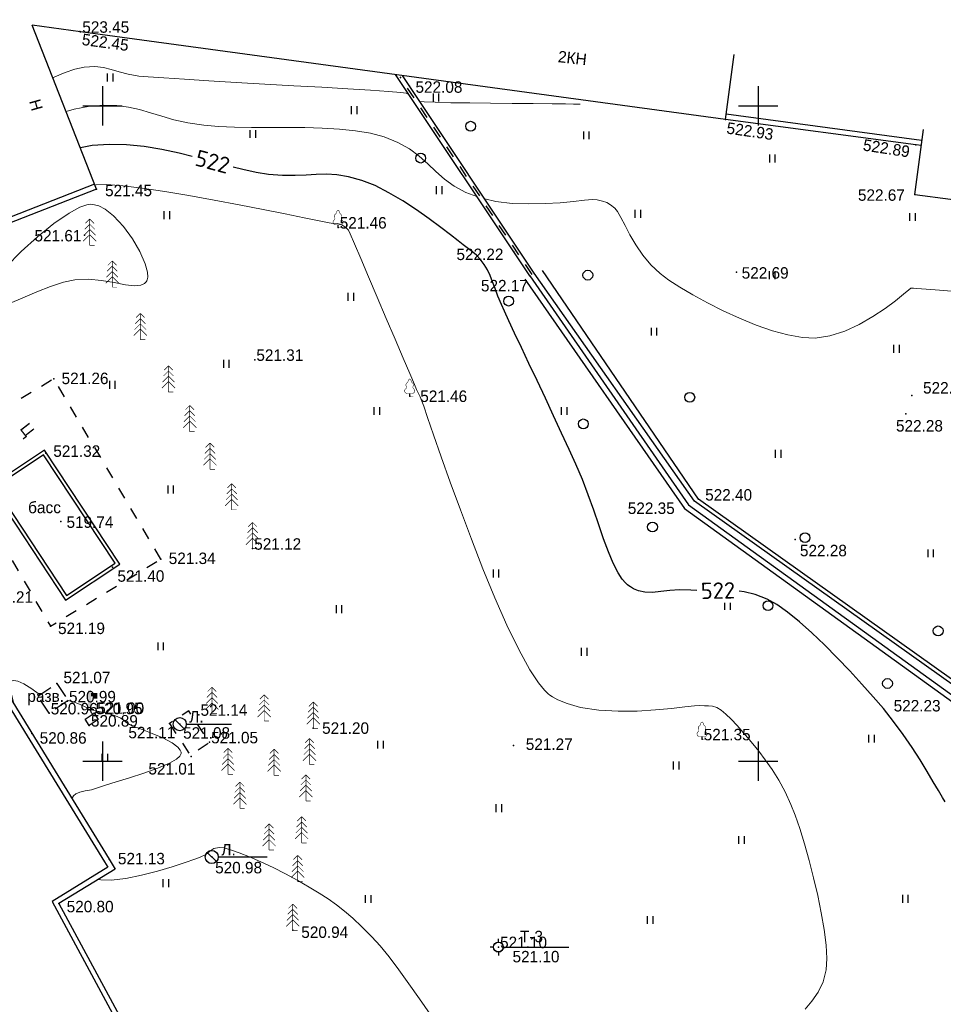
# Model space of a CAD drawing. Header units: millimetres. Extents: x 767170 to 66149698, y -983507 to 2493658.
# Tile 31 of 256: x 1444737 to 1515197, y -647146 to -572016. Entities that reach past the tile are written whole.
import ezdxf

# ---------------------------------------------------------------- set-up
doc = ezdxf.new("R2010")
doc.units = ezdxf.units.MM
for name, pattern in [('Д_ТРОТ_ТРУБА', [3, 1.5, -1.5]), ('ДОРОГИ_СТРОЯЩ', [9, 8, -1]), ('ЗД_СТР_РАЗВ', [3, 2, -1])]:
    doc.linetypes.add(name, pattern=pattern)
for name, color, linetype in [('(001) Сетка', 92, 'Continuous'), ('(003) Пункты', 7, 'Continuous'), ('(004) Точки рельефа', 7, 'Continuous'), ('(004a) Точки рельефа (отк.)', 7, 'Continuous'), ('(007) Здания', 7, 'Continuous'), ('(011) Колодцы', 7, 'Continuous'), ('(022) Возд. Линии', 7, 'Continuous'), ('(025) Дорога', 7, 'Continuous'), ('(027) Гидрография', 7, 'Continuous'), ('(028) Гидротехн.', 7, 'Continuous'), ('(031) Горизонтали', 42, 'Continuous'), ('(035) Откосы', 7, 'Continuous'), ('(036) Растительность', 7, 'Continuous'), ('(038) Деревья', 7, 'Continuous'), ('(040) Ограда', 7, 'Continuous'), ('C-TOPO-MAJR', 9, 'Continuous')]:
    doc.layers.add(name, color=color, linetype=linetype)
doc.layers.add('(032) Горизонтали утолщенные', color=32, linetype='Continuous', lineweight=30)
doc.styles.add('BM-431', font='txt')
doc.styles.add('D-431', font='txt')
doc.styles.add('P-131', font='txt')
doc.styles.add('S', font='txtwr', dxfattribs={"oblique": 15})
doc.styles.get("Standard").update_dxf_attribs({"font": 'isocpeui.ttf'})
doc.styles.add('СПДС', font='isocpeur.ttf')
doc.linetypes.add('ОГРАДА_БЕТ', pattern='A,4,["|",Standard,S=0.8,R=0,X=0,Y=-0.8],4', length=8)
doc.linetypes.add('ОТКОСЫ_НЕУКР1', pattern='A,0.5,["|",Standard,S=-1.2,R=0,X=0,Y=1.2],1,["|",Standard,S=-0.5,R=0,X=0,Y=0.5],0.5', length=2)
doc.linetypes.add('ПОДПОРНАЯ СТЕНКА', pattern='A,2,["V",Standard,S=1.2,R=0,X=0,Y=-1.2],0.2,["V",Standard,S=0.8,R=0,X=0,Y=-0.8],0.25,["V",Standard,S=0.3,R=0,X=0,Y=-0.3],0.25', length=2.7)

# ---------------------------------------------------------------- blocks, each defined once
blk = doc.blocks.new('ell')
at = {"const_width": 0.05}
for points in [[(0, 1.6), (-0.386, 1.214)], [(0, 2), (-0.329, 1.671)], [(0, 0), (0, 2)], [(0, 2), (0.329, 1.671)], [(0, 1.6), (0.386, 1.214)], [(0, 0.8), (-0.5, 0.3)], [(0, 1.2), (-0.443, 0.757)], [(0, 1.2), (0.443, 0.757)], [(0, 0.8), (0.5, 0.3)], [(0, 0), (0.375, 0)]]:
    blk.add_lwpolyline(points, dxfattribs=at)
blk = doc.blocks.new('I04010')
for p, q in [((-0.412273, 0.007146), (-0.412273, 1.207146)), ((0.387727, 1.207146), (0.387727, 0.007146))]:
    blk.add_line(p, q)
blk = doc.blocks.new('d')
at = {"layer": '(038) Деревья'}
blk.add_ellipse((0, 0), major_axis=(0.265, 0.265), ratio=1, start_param=5.497787, end_param=11.780972, dxfattribs=at)
blk = doc.blocks.new('Setka')
at = {"layer": '(001) Сетка'}
for p, q in [((0, 1.5), (0, -1.5)), ((-1.5, 0), (1.5, 0))]:
    blk.add_line(p, q, dxfattribs=at)
blk = doc.blocks.new('karagach-flat-3')
at = {"layer": '(038) Деревья', "const_width": 0.0375}
for points in [[(-0.315, 0.559, 0.383603), (-0.255, 0.753, 0.352912)], [(-0.208, 1.009, 0.430853), (-0.255, 0.753, 0.548276)], [(-0.208, 1.009, 0.181567), (-0.117, 1.159, 0.303004)], [(0, 1.312, 0.246034), (-0.117, 1.159, 0.489079)], [(0, 1.312, -0.246034), (0.117, 1.159, -0.489079)], [(0.208, 1.009, -0.181567), (0.117, 1.159, -0.303004)], [(0.208, 1.009, -0.430853), (0.255, 0.753, -0.548276)], [(0.315, 0.559, -0.383603), (0.255, 0.753, -0.352912)], [(-0.315, 0.559, 0.626949), (-0.218, 0.206, 0.702465)], [(0.315, 0.559, -0.626949), (0.218, 0.206, -0.702465)]]:
    blk.add_lwpolyline(points, format="xyb", dxfattribs=at)
for points in [[(0, 0.206), (-0.218, 0.206)], [(0, 0), (0, 0.206)], [(0, 0.206), (0.218, 0.206)], [(0, 0), (0.281, 0)]]:
    blk.add_lwpolyline(points, dxfattribs=at)
at = {"layer": '(038) Деревья'}
blk.add_lwpolyline([(0, 0), (0, 0.206)], dxfattribs=at)
blk = doc.blocks.new('karagach-flat-4')
at = {"layer": '(038) Деревья', "const_width": 0.0375}
for points in [[(-0.315, 0.559, 0.383603), (-0.255, 0.753, 0.352912)], [(-0.208, 1.009, 0.430853), (-0.255, 0.753, 0.548276)], [(-0.208, 1.009, 0.181567), (-0.117, 1.159, 0.303004)], [(0, 1.312, 0.246034), (-0.117, 1.159, 0.489079)], [(0, 1.312, -0.246034), (0.117, 1.159, -0.489079)], [(0.208, 1.009, -0.181567), (0.117, 1.159, -0.303004)], [(0.208, 1.009, -0.430853), (0.255, 0.753, -0.548276)], [(0.315, 0.559, -0.383603), (0.255, 0.753, -0.352912)], [(-0.315, 0.559, 0.626949), (-0.218, 0.206, 0.702465)], [(0.315, 0.559, -0.626949), (0.218, 0.206, -0.702465)]]:
    blk.add_lwpolyline(points, format="xyb", dxfattribs=at)
for points in [[(0, 0.206), (-0.218, 0.206)], [(0, 0), (0, 0.206)], [(0, 0.206), (0.218, 0.206)], [(0, 0), (0.281, 0)]]:
    blk.add_lwpolyline(points, dxfattribs=at)
at = {"layer": '(038) Деревья'}
blk.add_lwpolyline([(0, 0), (0, 0.206)], dxfattribs=at)
blk = doc.blocks.new('karagach-flat-5')
at = {"layer": '(038) Деревья', "const_width": 0.0375}
for points in [[(-0.315, 0.559, 0.383603), (-0.255, 0.753, 0.352912)], [(-0.208, 1.009, 0.430853), (-0.255, 0.753, 0.548276)], [(-0.208, 1.009, 0.181567), (-0.117, 1.159, 0.303004)], [(0, 1.312, 0.246034), (-0.117, 1.159, 0.489079)], [(0, 1.312, -0.246034), (0.117, 1.159, -0.489079)], [(0.208, 1.009, -0.181567), (0.117, 1.159, -0.303004)], [(0.208, 1.009, -0.430853), (0.255, 0.753, -0.548276)], [(0.315, 0.559, -0.383603), (0.255, 0.753, -0.352912)], [(-0.315, 0.559, 0.626949), (-0.218, 0.206, 0.702465)], [(0.315, 0.559, -0.626949), (0.218, 0.206, -0.702465)]]:
    blk.add_lwpolyline(points, format="xyb", dxfattribs=at)
for points in [[(0, 0.206), (-0.218, 0.206)], [(0, 0), (0, 0.206)], [(0, 0.206), (0.218, 0.206)], [(0, 0), (0.281, 0)]]:
    blk.add_lwpolyline(points, dxfattribs=at)
at = {"layer": '(038) Деревья'}
blk.add_lwpolyline([(0, 0), (0, 0.206)], dxfattribs=at)
blk = doc.blocks.new('d-flat-23')
at = {"layer": '(038) Деревья'}
blk.add_ellipse((0, 0), major_axis=(0.265, 0.265), ratio=1, start_param=5.497787, end_param=11.780972, dxfattribs=at)
blk = doc.blocks.new('I03040-flat-1')
at = {"layer": '(028) Гидротехн.'}
blk.add_line((0, 0), (0.4, 0), dxfattribs=at)
for points in [[(-0.025, -0.005), (0.225, -0.005), (-0.025, 1.475), (0.225, 1.475)], [(0.2, 1.26), (0.2, 1.01), (0.68, 1.26), (0.43, 1.01)], [(0.68, 1.26), (0.43, 1.01), (0.68, 0.845), (0.43, 0.845)]]:
    blk.add_trace(points, dxfattribs=at)
at = {"color": 4, "style": 'S', "oblique": 15}
blk.add_attdef('Z', (0.982, -0.055), '', height=1, dxfattribs=at)
blk = doc.blocks.new('I01171-flat-2')
at = {"layer": '(011) Колодцы'}
blk.add_line((-0.361, 0.349), (0.351, -0.349), dxfattribs=at)
blk.add_circle((0, 0), 0.5, dxfattribs=at)
at = {"color": 4, "style": 'S', "oblique": 15}
blk.add_attdef('Z', (0.808, -0.547), '', height=1, dxfattribs=at)
blk = doc.blocks.new('ell-flat-3')
at = {"layer": '(038) Деревья', "const_width": 0.05}
for points in [[(0, 1.6), (-0.386, 1.214)], [(0, 2), (-0.329, 1.671)], [(0, 0), (0, 2)], [(0, 2), (0.329, 1.671)], [(0, 1.6), (0.386, 1.214)], [(0, 0.8), (-0.5, 0.3)], [(0, 1.2), (-0.443, 0.757)], [(0, 1.2), (0.443, 0.757)], [(0, 0.8), (0.5, 0.3)], [(0, 0), (0.375, 0)]]:
    blk.add_lwpolyline(points, dxfattribs=at)
blk = doc.blocks.new('ell-flat-4')
at = {"layer": '(038) Деревья', "const_width": 0.05}
for points in [[(0, 1.6), (-0.386, 1.214)], [(0, 2), (-0.329, 1.671)], [(0, 0), (0, 2)], [(0, 2), (0.329, 1.671)], [(0, 1.6), (0.386, 1.214)], [(0, 0.8), (-0.5, 0.3)], [(0, 1.2), (-0.443, 0.757)], [(0, 1.2), (0.443, 0.757)], [(0, 0.8), (0.5, 0.3)], [(0, 0), (0.375, 0)]]:
    blk.add_lwpolyline(points, dxfattribs=at)
blk = doc.blocks.new('ell-flat-5')
at = {"layer": '(038) Деревья', "const_width": 0.05}
for points in [[(0, 1.6), (-0.386, 1.214)], [(0, 2), (-0.329, 1.671)], [(0, 0), (0, 2)], [(0, 2), (0.329, 1.671)], [(0, 1.6), (0.386, 1.214)], [(0, 0.8), (-0.5, 0.3)], [(0, 1.2), (-0.443, 0.757)], [(0, 1.2), (0.443, 0.757)], [(0, 0.8), (0.5, 0.3)], [(0, 0), (0.375, 0)]]:
    blk.add_lwpolyline(points, dxfattribs=at)
blk = doc.blocks.new('ell-flat-6')
at = {"layer": '(038) Деревья', "const_width": 0.05}
for points in [[(0, 1.6), (-0.386, 1.214)], [(0, 2), (-0.329, 1.671)], [(0, 0), (0, 2)], [(0, 2), (0.329, 1.671)], [(0, 1.6), (0.386, 1.214)], [(0, 0.8), (-0.5, 0.3)], [(0, 1.2), (-0.443, 0.757)], [(0, 1.2), (0.443, 0.757)], [(0, 0.8), (0.5, 0.3)], [(0, 0), (0.375, 0)]]:
    blk.add_lwpolyline(points, dxfattribs=at)
blk = doc.blocks.new('ell-flat-7')
at = {"layer": '(038) Деревья', "const_width": 0.05}
for points in [[(0, 1.6), (-0.386, 1.214)], [(0, 2), (-0.329, 1.671)], [(0, 0), (0, 2)], [(0, 2), (0.329, 1.671)], [(0, 1.6), (0.386, 1.214)], [(0, 0.8), (-0.5, 0.3)], [(0, 1.2), (-0.443, 0.757)], [(0, 1.2), (0.443, 0.757)], [(0, 0.8), (0.5, 0.3)], [(0, 0), (0.375, 0)]]:
    blk.add_lwpolyline(points, dxfattribs=at)
blk = doc.blocks.new('ell-flat-8')
at = {"layer": '(038) Деревья', "const_width": 0.05}
for points in [[(0, 1.6), (-0.386, 1.214)], [(0, 2), (-0.329, 1.671)], [(0, 0), (0, 2)], [(0, 2), (0.329, 1.671)], [(0, 1.6), (0.386, 1.214)], [(0, 0.8), (-0.5, 0.3)], [(0, 1.2), (-0.443, 0.757)], [(0, 1.2), (0.443, 0.757)], [(0, 0.8), (0.5, 0.3)], [(0, 0), (0.375, 0)]]:
    blk.add_lwpolyline(points, dxfattribs=at)
blk = doc.blocks.new('ell-flat-9')
at = {"layer": '(038) Деревья', "const_width": 0.05}
for points in [[(0, 1.6), (-0.386, 1.214)], [(0, 2), (-0.329, 1.671)], [(0, 0), (0, 2)], [(0, 2), (0.329, 1.671)], [(0, 1.6), (0.386, 1.214)], [(0, 0.8), (-0.5, 0.3)], [(0, 1.2), (-0.443, 0.757)], [(0, 1.2), (0.443, 0.757)], [(0, 0.8), (0.5, 0.3)], [(0, 0), (0.375, 0)]]:
    blk.add_lwpolyline(points, dxfattribs=at)
blk = doc.blocks.new('ell-flat-10')
at = {"layer": '(038) Деревья', "const_width": 0.05}
for points in [[(0, 1.6), (-0.386, 1.214)], [(0, 2), (-0.329, 1.671)], [(0, 0), (0, 2)], [(0, 2), (0.329, 1.671)], [(0, 1.6), (0.386, 1.214)], [(0, 0.8), (-0.5, 0.3)], [(0, 1.2), (-0.443, 0.757)], [(0, 1.2), (0.443, 0.757)], [(0, 0.8), (0.5, 0.3)], [(0, 0), (0.375, 0)]]:
    blk.add_lwpolyline(points, dxfattribs=at)
blk = doc.blocks.new('ell-flat-11')
at = {"layer": '(038) Деревья', "const_width": 0.05}
for points in [[(0, 1.6), (-0.386, 1.214)], [(0, 2), (-0.329, 1.671)], [(0, 0), (0, 2)], [(0, 2), (0.329, 1.671)], [(0, 1.6), (0.386, 1.214)], [(0, 0.8), (-0.5, 0.3)], [(0, 1.2), (-0.443, 0.757)], [(0, 1.2), (0.443, 0.757)], [(0, 0.8), (0.5, 0.3)], [(0, 0), (0.375, 0)]]:
    blk.add_lwpolyline(points, dxfattribs=at)
blk = doc.blocks.new('ell-flat-12')
at = {"layer": '(038) Деревья', "const_width": 0.05}
for points in [[(0, 1.6), (-0.386, 1.214)], [(0, 2), (-0.329, 1.671)], [(0, 0), (0, 2)], [(0, 2), (0.329, 1.671)], [(0, 1.6), (0.386, 1.214)], [(0, 0.8), (-0.5, 0.3)], [(0, 1.2), (-0.443, 0.757)], [(0, 1.2), (0.443, 0.757)], [(0, 0.8), (0.5, 0.3)], [(0, 0), (0.375, 0)]]:
    blk.add_lwpolyline(points, dxfattribs=at)
blk = doc.blocks.new('ell-flat-13')
at = {"layer": '(038) Деревья', "const_width": 0.05}
for points in [[(0, 1.6), (-0.386, 1.214)], [(0, 2), (-0.329, 1.671)], [(0, 0), (0, 2)], [(0, 2), (0.329, 1.671)], [(0, 1.6), (0.386, 1.214)], [(0, 0.8), (-0.5, 0.3)], [(0, 1.2), (-0.443, 0.757)], [(0, 1.2), (0.443, 0.757)], [(0, 0.8), (0.5, 0.3)], [(0, 0), (0.375, 0)]]:
    blk.add_lwpolyline(points, dxfattribs=at)
blk = doc.blocks.new('ell-flat-14')
at = {"layer": '(038) Деревья', "const_width": 0.05}
for points in [[(0, 1.6), (-0.386, 1.214)], [(0, 2), (-0.329, 1.671)], [(0, 0), (0, 2)], [(0, 2), (0.329, 1.671)], [(0, 1.6), (0.386, 1.214)], [(0, 0.8), (-0.5, 0.3)], [(0, 1.2), (-0.443, 0.757)], [(0, 1.2), (0.443, 0.757)], [(0, 0.8), (0.5, 0.3)], [(0, 0), (0.375, 0)]]:
    blk.add_lwpolyline(points, dxfattribs=at)
blk = doc.blocks.new('ell-flat-15')
at = {"layer": '(038) Деревья', "const_width": 0.05}
for points in [[(0, 1.6), (-0.386, 1.214)], [(0, 2), (-0.329, 1.671)], [(0, 0), (0, 2)], [(0, 2), (0.329, 1.671)], [(0, 1.6), (0.386, 1.214)], [(0, 0.8), (-0.5, 0.3)], [(0, 1.2), (-0.443, 0.757)], [(0, 1.2), (0.443, 0.757)], [(0, 0.8), (0.5, 0.3)], [(0, 0), (0.375, 0)]]:
    blk.add_lwpolyline(points, dxfattribs=at)
blk = doc.blocks.new('ell-flat-16')
at = {"layer": '(038) Деревья', "const_width": 0.05}
for points in [[(0, 1.6), (-0.386, 1.214)], [(0, 2), (-0.329, 1.671)], [(0, 0), (0, 2)], [(0, 2), (0.329, 1.671)], [(0, 1.6), (0.386, 1.214)], [(0, 0.8), (-0.5, 0.3)], [(0, 1.2), (-0.443, 0.757)], [(0, 1.2), (0.443, 0.757)], [(0, 0.8), (0.5, 0.3)], [(0, 0), (0.375, 0)]]:
    blk.add_lwpolyline(points, dxfattribs=at)
blk = doc.blocks.new('ell-flat-17')
at = {"layer": '(038) Деревья', "const_width": 0.05}
for points in [[(0, 1.6), (-0.386, 1.214)], [(0, 2), (-0.329, 1.671)], [(0, 0), (0, 2)], [(0, 2), (0.329, 1.671)], [(0, 1.6), (0.386, 1.214)], [(0, 0.8), (-0.5, 0.3)], [(0, 1.2), (-0.443, 0.757)], [(0, 1.2), (0.443, 0.757)], [(0, 0.8), (0.5, 0.3)], [(0, 0), (0.375, 0)]]:
    blk.add_lwpolyline(points, dxfattribs=at)
blk = doc.blocks.new('ell-flat-18')
at = {"layer": '(038) Деревья', "const_width": 0.05}
for points in [[(0, 1.6), (-0.386, 1.214)], [(0, 2), (-0.329, 1.671)], [(0, 0), (0, 2)], [(0, 2), (0.329, 1.671)], [(0, 1.6), (0.386, 1.214)], [(0, 0.8), (-0.5, 0.3)], [(0, 1.2), (-0.443, 0.757)], [(0, 1.2), (0.443, 0.757)], [(0, 0.8), (0.5, 0.3)], [(0, 0), (0.375, 0)]]:
    blk.add_lwpolyline(points, dxfattribs=at)
blk = doc.blocks.new('I01171-flat-3')
at = {"layer": '(011) Колодцы'}
blk.add_line((-0.361, 0.349), (0.351, -0.349), dxfattribs=at)
blk.add_circle((0, 0), 0.5, dxfattribs=at)
at = {"color": 4, "style": 'S', "oblique": 15}
blk.add_attdef('Z', (0.808, -0.547), '', height=1, dxfattribs=at)
blk = doc.blocks.new('d-flat-24-flat-1')
at = {"layer": '(038) Деревья'}
blk.add_ellipse((0, 0), major_axis=(0.265, 0.265), ratio=1, start_param=5.497787, end_param=11.780972, dxfattribs=at)
blk = doc.blocks.new('I00050-flat-1-flat-1')
at = {"layer": '(003) Пункты'}
for p, q in [((0, 0.367), (0, 0.617)), ((0, -0.015), (0, 0.015)), ((-0.375, -0.008), (-0.625, -0.008)), ((0, -0.383), (0, -0.633)), ((0.375, -0.008), (0.625, -0.008))]:
    blk.add_line(p, q, dxfattribs=at)
blk.add_circle((0, -0.008), 0.375, dxfattribs=at)
at = {"layer": '(003) Пункты', "style": 'S', "oblique": 15}
blk.add_attdef('N', (-1.898, -0.339), '', height=1, dxfattribs=at)
at = {"color": 4, "style": 'S', "oblique": 15}
for tag, p in [('C', (0.724, 0.085)), ('Z', (0.789, -1.11))]:
    blk.add_attdef(tag, p, '', height=1, dxfattribs=at)
blk = doc.blocks.new('A$C27c3a978')
at = {"layer": '(003) Пункты', "ltscale": 600}
blk.add_line((-30895, 62761), (-26159, 62761), dxfattribs=at)
at = {"layer": '(004) Точки рельефа', "color": 7, "linetype": 'ByBlock', "lineweight": -2}
for p in [(-63455, 132626), (-38301, 128456), (-14189, 125921), (328, 123977), (-62186, 120608), (249, 120192), (-43754, 117675), (-63107, 117079), (-30349, 115818), (-13369, 114256), (-29122, 113979), (-50113, 107580), (-65432, 106122), (-38292, 104804), (-453, 103466), (-66060, 100462), (-16247, 96946), (-17326, 96224), (-64901, 95236), (-50277, 93169), (-8880, 93878), (-60955, 91763), (-57268, 92376), (-65699, 87248), (-65203, 82884), (-62696, 80883), (-56618, 79823), (-55838, 79773), (-67108, 79059), (-45649, 79470), (-30364, 78148), (-15987, 78626), (-54963, 77319), (-61230, 69482), (-53395, 69642), (-65046, 66094), (-47212, 64050), (-31520, 62769)]:
    blk.add_point(p, dxfattribs=at)
at = {"layer": '(004a) Точки рельефа (отк.)', "color": 7, "linetype": 'ByBlock', "lineweight": -2}
for p in [(-63392, 132615), (24, 104856), (-64408, 81520), (-65799, 80604), (-62374, 80616), (-54375, 80498), (-62732, 79675), (-53565, 78396)]:
    blk.add_point(p, dxfattribs=at)
at = {"layer": '(007) Здания', "ltscale": 600}
for points in [[(-14189, 125921), (-63392, 132615), (-67081, 133117)], [(-62186, 120608), (-67081, 133117)], [(-14189, 125921), (-13526, 130876)], [(249, 120192), (905, 125148)], [(249, 120192), (5697, 119471), (6353, 124427)]]:
    blk.add_lwpolyline(points, dxfattribs=at)
for points in [[(-70288, 97937), (-64545, 89247), (-60407, 91982), (-66150, 100672)], [(-69942, 97866), (-64474, 89593), (-60753, 92053), (-66221, 100325)]]:
    blk.add_lwpolyline(points, close=True, dxfattribs=at)
at = {"layer": '(007) Здания', "linetype": 'ЗД_СТР_РАЗВ', "ltscale": 600}
blk.add_lwpolyline([(-65203, 82884), (-64336, 81571), (-65799, 80604), (-66667, 81916)], close=True, dxfattribs=at)
at = {"layer": '(022) Возд. Линии', "color": 0, "ltscale": 600, "flags": 128}
for points in [[(-55336, 79775), (-51875, 79775)], [(-52890, 69642), (-49173, 69646)]]:
    blk.add_lwpolyline(points, dxfattribs=at)
at = {"layer": '(025) Дорога', "linetype": 'Д_ТРОТ_ТРУБА', "ltscale": 600, "flags": 128}
blk.add_lwpolyline([(-57268, 92376), (-65432, 106122), (-73781, 101167), (-65699, 87248), (-57268, 92376)], dxfattribs=at)
blk.add_lwpolyline([(-56618, 79823), (-55034, 77425), (-53565, 78396), (-55150, 80793)], close=True, dxfattribs=at)
at = {"layer": '(028) Гидротехн.', "color": 3, "linetype": 'Д_ТРОТ_ТРУБА', "ltscale": 600, "flags": 128}
blk.add_lwpolyline([(-28956, 114090), (-39014, 129164)], dxfattribs=at)
at = {"layer": '(031) Горизонтали', "color": 42, "linetype": 'Continuous', "lineweight": 0, "ltscale": 600}
for points in [[(-38366, 127833), (-38566, 127932), (-38973, 127982), (-39911, 128054), (-41288, 128146), (-43011, 128253), (-44990, 128371), (-47131, 128496), (-49343, 128624), (-51533, 128751), (-53610, 128873), (-55482, 128986), (-57055, 129086), (-58239, 129168), (-58942, 129229), (-59775, 129369), (-60458, 129552), (-61061, 129737), (-61658, 129886), (-62321, 129958), (-63121, 129914), (-63825, 129762), (-64582, 129501), (-65364, 129162), (-65506, 129092)], [(-33159, 120029), (-34016, 120352), (-34891, 120833), (-35630, 121372), (-36287, 121947), (-36916, 122536), (-37572, 123118), (-38311, 123670), (-39185, 124171), (-40251, 124600), (-41281, 124870), (-42423, 125061), (-43656, 125187), (-44956, 125260), (-46300, 125295), (-47665, 125306), (-49028, 125306), (-50367, 125309), (-51659, 125329), (-52880, 125380), (-54007, 125475), (-55222, 125658), (-56273, 125894), (-57204, 126157), (-58062, 126422), (-58891, 126666), (-59736, 126862), (-60643, 126986), (-61656, 127014), (-62820, 126920), (-63895, 126708), (-64502, 126525)], [(-25289, 127088), (-25438, 127090), (-25783, 127095), (-26410, 127102), (-27418, 127112), (-28882, 127124), (-30484, 127139), (-32127, 127155), (-33715, 127175), (-35150, 127199), (-36336, 127227), (-37176, 127261), (-37527, 127296)], [(-68822, 111887), (-67802, 112310), (-66739, 112753), (-65686, 113163), (-64698, 113491), (-63827, 113686), (-62802, 113732), (-61794, 113635), (-60841, 113469), (-59982, 113308), (-59254, 113227), (-58793, 113270), (-58531, 113389), (-58400, 113518), (-58349, 113600), (-58349, 113600), (-58314, 113683), (-58279, 113887), (-58305, 114274), (-58473, 114911), (-58869, 115836), (-59430, 116816), (-60116, 117759), (-60882, 118572), (-61526, 119067), (-62012, 119316), (-62333, 119413), (-62491, 119439), (-62623, 119443), (-62923, 119401), (-63450, 119218), (-64272, 118777), (-65435, 117973), (-66677, 116965), (-67919, 115840), (-69083, 114682)], [(-66506, 82023), (-66532, 82043), (-67116, 82462), (-67736, 82845), (-68193, 83050), (-68478, 83107), (-68629, 83086), (-68690, 83055), (-68732, 83011), (-68777, 82865), (-68761, 82513), (-68622, 81849), (-68454, 81245)], [(-64069, 74105), (-64069, 74106), (-64025, 74182), (-63926, 74310), (-63749, 74454), (-63464, 74580), (-63042, 74679), (-62560, 74777), (-62035, 74944), (-61507, 75124), (-60676, 75377), (-59657, 75686), (-58563, 76036), (-57509, 76413), (-56609, 76801), (-56076, 77110), (-55825, 77335), (-55741, 77480), (-55727, 77550), (-55731, 77631), (-55789, 77792), (-55986, 78033), (-56413, 78349), (-57126, 78726), (-57927, 79069), (-58699, 79363), (-59321, 79594), (-59675, 79749), (-59935, 79927), (-60129, 80082), (-60327, 80226), (-60600, 80371), (-60954, 80491), (-61413, 80606), (-61878, 80707), (-62251, 80787), (-62432, 80837), (-62547, 80958), (-62618, 81049), (-62702, 81053), (-62774, 81047), (-62855, 81009), (-63042, 81099), (-63482, 81301), (-64011, 81510), (-64350, 81593)], [(-36738, 57640), (-37547, 58824), (-38346, 59966), (-39121, 61038), (-39860, 62012), (-40550, 62861), (-41177, 63557), (-41940, 64324), (-42625, 64969), (-43263, 65519), (-43885, 66002), (-44521, 66449), (-45203, 66886), (-45962, 67342), (-46827, 67846), (-47770, 68368), (-48717, 68849), (-49640, 69282), (-50507, 69657), (-51288, 69963), (-51954, 70191), (-52474, 70331), (-52819, 70373), (-53227, 70277), (-53537, 70075), (-53850, 69834), (-54272, 69624), (-54687, 69477), (-55424, 69221), (-56402, 68900), (-57538, 68560), (-58750, 68246), (-59956, 68003), (-61075, 67877), (-61852, 67891), (-62056, 67930)]]:
    blk.add_lwpolyline(points, dxfattribs=at)
at = {"layer": '(032) Горизонтали утолщенные', "color": 32, "linetype": 'Continuous', "lineweight": 30, "ltscale": 600}
for points in [[(-54891, 123100), (-55880, 123341), (-57209, 123622), (-58553, 123844), (-59897, 123985), (-61224, 124019), (-62519, 123925), (-63414, 123746)], [(-16393, 89979), (-16853, 90003), (-17696, 90028), (-18448, 89972), (-19128, 89888), (-19760, 89828), (-20364, 89847), (-20842, 89954), (-21205, 90105), (-21451, 90247), (-21576, 90331), (-21664, 90397), (-21834, 90553), (-22080, 90842), (-22393, 91323), (-22767, 92063), (-23131, 92933), (-23494, 93912), (-23865, 94976), (-24253, 96101), (-24668, 97265), (-25120, 98445), (-25617, 99617), (-26129, 100742), (-26700, 101982), (-27311, 103297), (-27943, 104647), (-28576, 105995), (-29190, 107299), (-29766, 108521), (-30284, 109622), (-30725, 110562), (-31070, 111301), (-31298, 111802), (-31565, 112441), (-31780, 113018), (-31967, 113540), (-32150, 114016), (-32353, 114452), (-32599, 114857), (-32906, 115256), (-33186, 115551), (-33476, 115795), (-33809, 116045), (-34222, 116354), (-34594, 116648), (-35171, 117105), (-35917, 117681), (-36795, 118334), (-37772, 119022), (-38810, 119702), (-39874, 120331), (-40928, 120867), (-41937, 121267), (-42954, 121546), (-43842, 121690), (-44649, 121736), (-45420, 121718), (-46201, 121672), (-47040, 121634), (-47982, 121638), (-49073, 121721), (-49991, 121867), (-51016, 122093), (-51764, 122283)]]:
    blk.add_lwpolyline(points, dxfattribs=at)
at = {"layer": '(035) Откосы', "linetype": 'ПОДПОРНАЯ СТЕНКА', "ltscale": 600, "flags": 128}
blk.add_lwpolyline([(-62374, 80616), (-62050, 80129), (-62732, 79675), (-63056, 80162)], close=True, dxfattribs=at)
at = {"layer": '(040) Ограда', "ltscale": 600, "flags": 128}
for points in [[(795, 124318), (381, 124373), (-14136, 126317)], [(-62332, 120980), (-84734, 112214), (-87321, 111202), (-61571, 69272), (-61315, 68855)], [(-61315, 68855), (-65578, 66237), (-56716, 49804), (-133409, 3199), (-196390, -35056), (-116663, -156246), (-112045, -162786)]]:
    blk.add_lwpolyline(points, dxfattribs=at)
at = {"layer": '(040) Ограда', "linetype": 'ОГРАДА_БЕТ', "ltscale": 600, "flags": 128}
for points in [[(742, 123922), (328, 123977), (-14189, 125921)], [(-62186, 120608), (-84588, 111842), (-86730, 111004), (-61230, 69482), (-60764, 68723)], [(-60764, 68723), (-65046, 66094), (-56183, 49660), (-133201, 2857), (-195828, -35182), (-116332, -156020), (-111718, -162556)]]:
    blk.add_lwpolyline(points, dxfattribs=at)
at = {"ltscale": 600}
for points in [[(-29122, 113979), (-39376, 129347)], [(-28789, 114201), (-38848, 129275)]]:
    blk.add_lwpolyline(points, dxfattribs=at)
at = {"layer": '(001) Сетка', "xscale": 1000, "yscale": 1000, "zscale": 1000}
for p in [(-61715, 126950), (-11715, 126950), (-61715, 76950), (-11715, 76950)]:
    blk.add_blockref('Setka', p, dxfattribs=at)
at = {"layer": '(022) Возд. Линии', "xscale": 1000, "yscale": 1000, "zscale": 1000}
for name, p in [('karagach-flat-5', (-43754, 117675)), ('ell-flat-11', (-62701, 116322)), ('ell-flat-12', (-60984, 113122)), ('ell-flat-13', (-58839, 109124)), ('ell-flat-14', (-56692, 105124)), ('karagach-flat-3', (-38292, 104804)), ('ell-flat-15', (-55069, 102098)), ('ell-flat-16', (-53528, 99227)), ('ell-flat-17', (-51867, 96131)), ('ell-flat-18', (-50277, 93169)), ('d-flat-23', (-8131, 94005)), ('I03040-flat-1', (-62796, 80888)), ('ell-flat-4', (-53375, 80599)), ('ell-flat-3', (-49393, 80021)), ('ell-flat-10', (-45649, 79470)), ('I01171-flat-3', (-55836, 79775)), ('karagach-flat-4', (-15987, 78626)), ('ell-flat-9', (-45931, 76688)), ('ell-flat-8', (-46212, 73916)), ('ell-flat-7', (-46537, 70714)), ('I01171-flat-2', (-53390, 69642)), ('ell-flat-6', (-46836, 67765)), ('ell-flat-5', (-47212, 64050)), ('I00050-flat-1-flat-1', (-31520, 62769)), ('d-flat-24-flat-1', (-31520, 62769))]:
    blk.add_blockref(name, p, dxfattribs=at)
at = {"layer": '(036) Растительность', "linetype": 'Continuous', "xscale": 500, "yscale": 500, "zscale": 500}
for p in [(-61136, 128818), (-36280, 127283), (-42523, 126328), (-50251, 124502), (-24811, 124401), (-10622, 122629), (-36045, 120215), (-56819, 118305), (-20880, 118415), (80, 118173), (-10630, 113730), (-42775, 112080), (-19644, 109421), (-1154, 108112), (-52273, 106975), (-60971, 105364), (-40787, 103373), (-26496, 103373), (-10168, 100108), (-56521, 97384), (1456, 92512), (-31704, 90965), (-43676, 88246), (-14035, 88496), (-57285, 85410), (-24973, 84993), (-3053, 78371), (-40503, 77904), (-61543, 76903), (-17960, 76319), (-31486, 73067), (-12979, 70637), (-56892, 67340), (-41459, 66133), (-472, 66142), (-19945, 64532)]:
    blk.add_blockref('I04010', p, dxfattribs=at)
at = {"layer": '(038) Деревья', "linetype": 'Continuous', "xscale": 1000, "yscale": 1000, "zscale": 1000}
for name, p in [('d', (-33641, 125403)), ('d', (-37451, 122967)), ('d', (-24701, 114037)), ('d', (-30746, 112058)), ('d', (-16922, 104719)), ('d', (-25049, 102690)), ('d', (-19766, 94825)), ('d', (-10956, 88824)), ('d', (2025, 86894)), ('d', (-1839, 82880)), ('ell', (-52153, 75940)), ('ell', (-48631, 75870)), ('ell', (-51245, 73361)), ('ell', (-49017, 70170))]:
    blk.add_blockref(name, p, dxfattribs=at)
at = {"layer": '(003) Пункты', "style": 'D-431'}
for s, p in [('T-3', (-29879, 63137)), ('521.10', (-30445, 61602))]:
    blk.add_text(s, height=875, dxfattribs=at).set_placement(p)
at = {"layer": '(004) Точки рельефа', "linetype": 'ByBlock', "char_height": 875, "attachment_point": 4, "style": 'D-431'}
for s, insert, rotation in [('522.45', (-63283, 132039), 352.30597), ('522.93', (-14101, 125279), 351.70545), ('522.89', (-3690, 123985), 351.26322)]:
    blk.add_mtext(s, dxfattribs=dict(at, insert=insert, rotation=rotation))
for s, insert in [('522.08', (-37849, 128385)), ('521.45', (-61529, 120494)), ('522.67', (-4096, 120144)), ('521.46', (-43629, 118025)), ('521.61', (-66914, 117045)), ('522.22', (-34722, 115620)), ('522.69', (-12964, 114203)), ('522.17', (-32855, 113231)), ('521.31', (-49988, 107930)), ('521.26', (-64849, 106155)), ('521.46', (-37485, 104794)), ('522.28', (-1192, 102536)), ('521.32', (-65480, 100606)), ('522.40', (-15749, 97269)), ('522.35', (-21652, 96249)), ('519.74', (-64472, 95187)), ('521.12', (-50152, 93519)), ('522.28', (-8520, 93019)), ('521.34', (-56673, 92426)), ('521.40', (-60586, 91075)), ('521.21', (-70606, 89470)), ('521.19', (-65118, 87083)), ('521.07', (-64704, 83331)), ('521.00', (-62127, 80997)), ('522.23', (-1370, 81176)), ('521.11', (-59751, 79129)), ('521.08', (-55575, 79100)), ('521.20', (-44971, 79470)), ('520.86', (-66519, 78718)), ('521.35', (-15862, 78976)), ('521.27', (-29435, 78243)), ('521.01', (-58224, 76366)), ('521.13', (-60548, 69514)), ('520.98', (-53133, 68824)), ('520.80', (-64459, 65852)), ('520.94', (-46563, 63897))]:
    blk.add_mtext(s, dxfattribs=dict(at, insert=insert))
at = {"layer": '(004a) Точки рельефа (отк.)', "linetype": 'ByBlock', "char_height": 875, "attachment_point": 4, "style": 'D-431'}
for s, insert in [('523.45', (-63267, 132965)), ('522.31', (872, 105437)), ('520.99', (-64283, 81870)), ('520.96', (-65674, 80954)), ('520.95', (-62249, 80966)), ('521.14', (-54250, 80848)), ('520.89', (-62607, 80025)), ('521.05', (-53440, 78746)), ('521.10', (-31395, 63119))]:
    blk.add_mtext(s, dxfattribs=dict(at, insert=insert))
at = {"layer": '(007) Здания', "style": 'P-131'}
for s, rotation, p in [('2КН', 353.69467, (-27013, 130296)), ('Н', 285.79691, (-67337, 127314))]:
    blk.add_text(s, height=880, rotation=rotation, dxfattribs=at).set_placement(p)
at = {"layer": '(007) Здания', "style": 'BM-431'}
for s, p in [('басс', (-67402, 95875)), ('разв.', (-67462, 81477))]:
    blk.add_text(s, height=880, dxfattribs=at).set_placement(p)
at = {"layer": '(011) Колодцы', "style": 'BM-431'}
for p in [(-55103, 79898), (-52658, 69764)]:
    blk.add_text('Л.', height=875, dxfattribs=at).set_placement(p)
at = {"layer": '(025) Дорога', "linetype": 'ДОРОГИ_СТРОЯЩ', "style": 'BM-431'}
blk.add_text('Ц', height=875, rotation=307.89238, dxfattribs=at).set_placement((-68073, 102316))
at = {"layer": 'C-TOPO-MAJR', "color": 32, "linetype": 'Continuous', "lineweight": 30, "char_height": 1250, "width": 2398.75, "attachment_point": 5, "style": 'СПДС', "bg_fill": 3, "box_fill_scale": 1.254, "bg_fill_color": 256, "bg_fill_true_color": 13158600, "bg_fill_transparency": 0}
for insert, rotation in [((-53326, 122695), 345.07151), ((-14777, 89971), 1.12057)]:
    blk.add_mtext('522', dxfattribs=dict(at, insert=insert, rotation=rotation))
at = {"layer": '(027) Гидрография', "color": 3, "ltscale": 600}
for points in [[(31769, 59687), (24546, 67530), (-16566, 96787), (-28789, 114201)], [(-29122, 113979), (-17034, 96508), (23886, 66974), (31408, 59341)]]:
    blk.add_lwpolyline(points, dxfattribs=at)
at = {"layer": '(031) Горизонтали', "color": 42, "linetype": 'Continuous', "lineweight": 0, "ltscale": 600}
for points in [[(-8123, 58028), (-7602, 58648), (-7119, 59324), (-6736, 60105), (-6509, 61040), (-6470, 61892), (-6530, 62924), (-6674, 64098), (-6888, 65371), (-7160, 66702), (-7475, 68053), (-7819, 69380), (-8178, 70645), (-8539, 71805), (-8888, 72821), (-9210, 73651), (-9656, 74612), (-10142, 75501), (-10650, 76314), (-11162, 77050), (-11657, 77705), (-12118, 78275), (-12526, 78759), (-12861, 79153), (-13321, 79683), (-13757, 80150), (-14163, 80541), (-14534, 80842), (-14862, 81041), (-15200, 81158), (-15492, 81187), (-15800, 81183), (-16183, 81197), (-16560, 81173), (-17293, 81087), (-18312, 80972), (-19546, 80859), (-20928, 80780), (-22386, 80766), (-23851, 80848), (-25254, 81059), (-26284, 81341), (-26980, 81629), (-27399, 81861), (-27593, 81990), (-27730, 82096), (-28015, 82370), (-28469, 82926), (-29116, 83911), (-29975, 85477), (-30873, 87339), (-31788, 89415), (-32699, 91625), (-33586, 93887), (-34427, 96122), (-35202, 98249), (-35890, 100185), (-36470, 101852), (-36921, 103167), (-37222, 104050), (-37353, 104419), (-37503, 104743), (-37625, 104998), (-37774, 105322), (-37935, 105695), (-38289, 106526), (-38793, 107710), (-39403, 109145), (-40075, 110725), (-40765, 112348), (-41429, 113910), (-42024, 115307), (-42504, 116435), (-42826, 117191), (-42947, 117471), (-43003, 117527), (-43065, 117579), (-43174, 117665), (-43390, 117816), (-43623, 117935), (-43800, 117968), (-43951, 117963), (-44139, 117967), (-44444, 118028), (-45204, 118186), (-46343, 118422), (-47788, 118717), (-49464, 119053), (-51296, 119411), (-53210, 119771), (-55130, 120115), (-56982, 120423), (-58692, 120678), (-60184, 120861), (-61385, 120951), (-62219, 120931), (-62307, 120917)], [(3354, 112779), (2122, 112886), (1105, 112968), (410, 113021), (144, 113041), (46, 113053), (-51, 113054), (-205, 112925), (-610, 112584), (-1230, 112091), (-2026, 111504), (-2962, 110882), (-4000, 110285), (-5103, 109771), (-6233, 109400), (-7354, 109231), (-8331, 109276), (-9431, 109475), (-10620, 109802), (-11864, 110234), (-13128, 110747), (-14377, 111316), (-15576, 111917), (-16691, 112526), (-17688, 113117), (-18531, 113668), (-19186, 114154), (-19893, 114820), (-20507, 115566), (-21036, 116346), (-21486, 117114), (-21865, 117826), (-22179, 118434), (-22436, 118895), (-22642, 119161), (-22969, 119414), (-23262, 119577), (-23582, 119691), (-23989, 119794), (-24346, 119803), (-24966, 119750), (-25805, 119662), (-26818, 119568), (-27962, 119494), (-29191, 119468), (-30462, 119517), (-31729, 119668), (-32566, 119861)]]:
    blk.add_lwpolyline(points, dxfattribs=at)
at = {"layer": '(032) Горизонтали утолщенные', "color": 32, "linetype": 'Continuous', "lineweight": 30, "ltscale": 600}
blk.add_lwpolyline([(2568, 73841), (2350, 74184), (2044, 74704), (1654, 75374), (1185, 76164), (643, 77048), (33, 77997), (-640, 78984), (-1372, 79981), (-2157, 80960), (-2934, 81865), (-3794, 82834), (-4714, 83836), (-5674, 84842), (-6650, 85823), (-7620, 86748), (-8563, 87589), (-9457, 88317), (-10279, 88901), (-11008, 89312), (-11929, 89671), (-12784, 89874), (-13159, 89915)], dxfattribs=at)
at = {"linetype": 'ОТКОСЫ_НЕУКР1', "ltscale": 600}
for points in [[(31769, 59687), (24818, 67723), (-16247, 96946), (-28164, 114398)], [(-29495, 113730), (-17326, 96224), (23610, 66678), (28692, 60978), (31408, 59341)]]:
    blk.add_lwpolyline(points, dxfattribs=at)

msp = doc.modelspace()

# ---------------------------------------------------------------- block references
msp.add_blockref('A$C27c3a978', (1512780.29, -705547.05))

doc.saveas('drawing.dxf')
